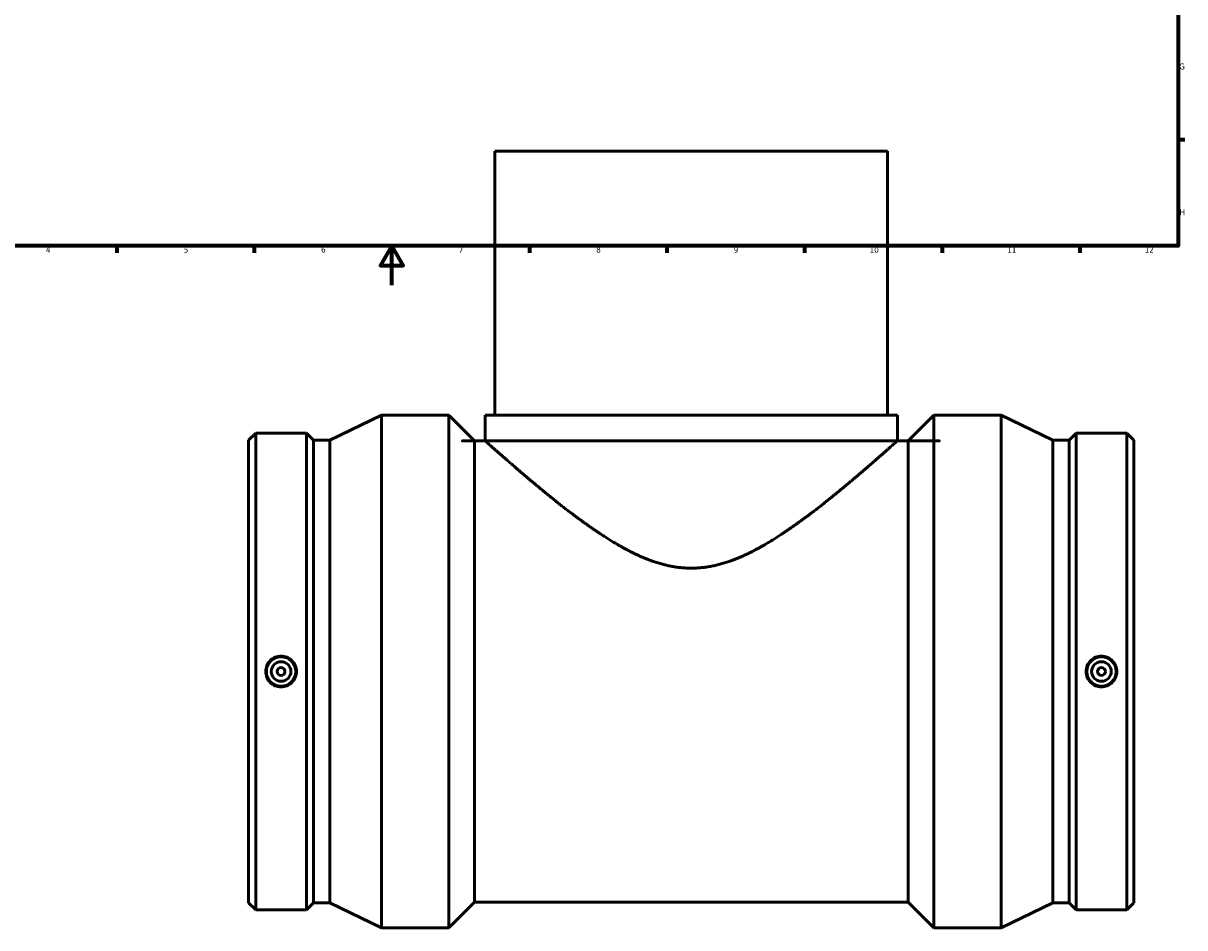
# Model space of a CAD drawing. Header units: millimetres. Extents: x -275 to 1626, y -327 to 1676.
# Tile 2 of 7: x 233 to 824, y -327 to 133. Entities that reach past the tile are written whole.
import ezdxf

# ---------------------------------------------------------------- set-up
doc = ezdxf.new("R2010")
doc.units = ezdxf.units.MM
doc.layers.add('Border (ANSI)', color=7, linetype='Continuous', lineweight=70)
doc.layers.add('Visible (ANSI)', color=7, linetype='Continuous', lineweight=50)
doc.styles.add('Note Text (ANSI)', font='tahoma.ttf')

# ---------------------------------------------------------------- blocks, each defined once
blk = doc.blocks.new('Borders Default Border')
at = {"layer": 'Border (ANSI)'}
for p, q in [((820.9999847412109, 74.25000190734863), (824.4480133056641, 74.25000190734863)), ((280.3333282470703, 20), (280.3333282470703, 16.55200004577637)), ((350.4166793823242, 20), (350.4166793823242, 16.55200004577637)), ((490.5833435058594, 20), (490.5833435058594, 16.55200004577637)), ((560.6666564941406, 20), (560.6666564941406, 16.55200004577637)), ((630.7500076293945, 20), (630.7500076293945, 16.55200004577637)), ((700.8333587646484, 20), (700.8333587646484, 16.55200004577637)), ((770.9166717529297, 20), (770.9166717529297, 16.55200004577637))]:
    blk.add_line(p, q, dxfattribs=at)
at = {"layer": 'Border (ANSI)', "flags": 128}
for points in [[(20, 20), (20, 574.0000152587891), (820.9999847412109, 574.0000152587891), (820.9999847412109, 20), (20, 20)], [(420.4999923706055, 0), (420.4999923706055, 20), (414.7264862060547, 10), (426.2734985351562, 10), (420.4999923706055, 20)]]:
    blk.add_lwpolyline(points, dxfattribs=at)
at = {"layer": 'Border (ANSI)', "color": 230, "true_color": 0xff0080, "char_height": 3.048000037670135, "attachment_point": 7, "style": 'Note Text (ANSI)'}
for s, insert in [('G', (821.6588481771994, 109.7917195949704)), ('H', (821.8134815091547, 35.600999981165)), ('4', (244.2285165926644, 16.55199996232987)), ('5', (314.4825383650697, 16.48777954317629)), ('6', (384.485404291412, 16.48777954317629)), ('7', (454.5979985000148, 16.55199996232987)), ('8', (524.6301253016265, 16.48283951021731)), ('9', (594.7012666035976, 16.49271957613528)), ('10', (663.9604136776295, 16.48777954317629)), ('11', (734.0437470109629, 16.55199996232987)), ('12', (804.1270803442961, 16.55199996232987))]:
    blk.add_mtext(s, dxfattribs=dict(at, insert=insert))

msp = doc.modelspace()

# ---------------------------------------------------------------- linework, layer by layer
at = {"layer": 'Visible (ANSI)'}
for p, q in [((673.0312187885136, 68.2787875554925), (473.0312187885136, 68.2787875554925)), ((473.0312187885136, 68.2787875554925), (473.0312187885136, -66.2212124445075)), ((673.0312187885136, 68.2787875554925), (673.0312187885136, -66.22121244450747)), ((388.8562187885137, -78.99716244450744), (415.1812187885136, -66.22121244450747)), ((415.1812187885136, -327.2212124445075), (415.1812187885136, -66.2212124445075)), ((415.1812187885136, -66.22121244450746), (449.4862187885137, -66.22121244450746)), ((449.4862187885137, -327.2212124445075), (449.4862187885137, -66.22121244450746)), ((462.5362187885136, -79.27121244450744), (449.4862187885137, -66.22121244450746)), ((468.0312187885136, -66.2212124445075), (678.0312187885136, -66.2212124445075)), ((468.0312187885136, -66.2212124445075), (468.0312187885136, -79.27121244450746)), ((678.0312187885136, -66.2212124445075), (678.0312187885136, -79.27121244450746)), ((683.5262187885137, -79.27121244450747), (696.5762187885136, -66.22121244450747)), ((696.5762187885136, -327.2212124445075), (696.5762187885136, -66.22121244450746)), ((696.5762187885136, -66.22121244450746), (730.8812187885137, -66.22121244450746)), ((730.8812187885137, -327.2212124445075), (730.8812187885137, -66.22121244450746)), ((757.2062187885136, -78.99716244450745), (730.8812187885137, -66.22121244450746)), ((347.5312187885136, -78.99716244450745), (351.1721687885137, -75.35621244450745)), ((351.1721687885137, -318.0862124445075), (351.1721687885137, -75.35621244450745)), ((351.1721687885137, -75.35621244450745), (376.9502687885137, -75.35621244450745)), ((376.9502687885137, -318.0862124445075), (376.9502687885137, -75.35621244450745)), ((380.5912187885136, -78.99716244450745), (376.9502687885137, -75.35621244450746)), ((765.4712187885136, -78.99716244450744), (769.1121687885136, -75.35621244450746)), ((769.1121687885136, -318.0862124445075), (769.1121687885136, -75.35621244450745)), ((769.1121687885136, -75.35621244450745), (794.8902687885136, -75.35621244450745)), ((794.8902687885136, -318.0862124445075), (794.8902687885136, -75.35621244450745)), ((798.5312187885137, -78.99716244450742), (794.8902687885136, -75.35621244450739)), ((347.5312187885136, -314.4452624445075), (347.5312187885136, -78.99716244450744)), ((380.5912187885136, -314.4452624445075), (380.5912187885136, -78.99716244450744)), ((380.5912187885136, -78.99716244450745), (388.8562187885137, -78.99716244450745)), ((388.8562187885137, -314.4452624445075), (388.8562187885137, -78.99716244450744)), ((462.5362187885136, -314.1712124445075), (462.5362187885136, -79.27121244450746)), ((462.5362187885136, -79.27121244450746), (468.0312187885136, -79.27121244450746)), ((678.0312187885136, -79.27121244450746), (683.5262187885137, -79.27121244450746)), ((683.5262187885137, -314.1712124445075), (683.5262187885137, -79.27121244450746)), ((757.2062187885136, -314.4452624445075), (757.2062187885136, -78.99716244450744)), ((757.2062187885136, -78.99716244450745), (765.4712187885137, -78.99716244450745)), ((765.4712187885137, -314.4452624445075), (765.4712187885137, -78.99716244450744)), ((798.5312187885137, -314.4452624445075), (798.5312187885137, -78.99716244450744)), ((347.5312187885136, -314.4452624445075), (351.1721687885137, -318.0862124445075)), ((351.1721687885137, -318.0862124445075), (376.9502687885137, -318.0862124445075)), ((380.5912187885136, -314.4452624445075), (376.9502687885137, -318.0862124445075)), ((380.5912187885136, -314.4452624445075), (388.8562187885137, -314.4452624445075)), ((388.8562187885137, -314.4452624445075), (415.1812187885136, -327.2212124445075)), ((462.5362187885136, -314.1712124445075), (449.4862187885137, -327.2212124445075)), ((462.5362187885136, -314.1712124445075), (683.5262187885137, -314.1712124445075)), ((683.5262187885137, -314.1712124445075), (696.5762187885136, -327.2212124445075)), ((757.2062187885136, -314.4452624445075), (730.8812187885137, -327.2212124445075)), ((757.2062187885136, -314.4452624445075), (765.4712187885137, -314.4452624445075)), ((765.4712187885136, -314.4452624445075), (769.1121687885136, -318.0862124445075)), ((769.1121687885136, -318.0862124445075), (794.8902687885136, -318.0862124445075)), ((798.5312187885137, -314.4452624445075), (794.8902687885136, -318.0862124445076)), ((415.1812187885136, -327.2212124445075), (449.4862187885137, -327.2212124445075)), ((696.5762187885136, -327.2212124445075), (730.8812187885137, -327.2212124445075))]:
    msp.add_line(p, q, dxfattribs=at)
for centre, radius in [((364.0612187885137, -196.7212124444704), 7.5), ((782.0012187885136, -196.7212124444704), 7.5), ((364.0612187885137, -196.7212124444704), 5), ((364.0612187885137, -196.7212124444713), 2), ((782.0012187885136, -196.7212124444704), 5), ((782.0012187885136, -196.7212124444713), 2)]:
    msp.add_circle(centre, radius, dxfattribs=at)
for points, knots in [([(678.0312187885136, -79.27121244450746), (678.0312187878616, -79.27121244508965), (677.3057369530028, -79.9211986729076), (674.4123105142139, -82.49689875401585), (672.2456580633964, -84.42137751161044), (666.714737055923, -89.27657754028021), (663.3454365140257, -92.21135759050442), (655.7921918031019, -98.66495056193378), (651.6084620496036, -102.1822626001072), (642.6294797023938, -109.5077030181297), (637.4616825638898, -113.6125027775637), (626.3421925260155, -121.9025460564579), (620.3948662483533, -126.0907872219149), (611.0375540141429, -131.8525462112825), (607.8479358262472, -133.6824410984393), (601.3268393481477, -137.0359960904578), (597.9955111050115, -138.5597879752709), (587.7608364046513, -142.4386522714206), (580.619772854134, -144.0951495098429), (565.4426647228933, -144.0951495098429), (558.3016011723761, -142.4386522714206), (548.0669264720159, -138.5597879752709), (544.7355982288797, -137.0359960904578), (538.2145017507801, -133.6824410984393), (535.0248835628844, -131.8525462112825), (525.6675713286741, -126.0907872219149), (519.7202450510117, -121.9025460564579), (508.6007550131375, -113.6125027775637), (503.4329578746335, -109.5077030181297), (494.4539755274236, -102.1822626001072), (490.2702457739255, -98.66495056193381), (482.7170010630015, -92.21135759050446), (479.3477005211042, -89.27657754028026), (473.8167795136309, -84.42137751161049), (471.6501270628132, -82.49689875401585), (468.7567006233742, -79.92119867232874), (468.0312187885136, -79.27121244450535), (468.0312187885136, -79.27121244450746)], [17.5916204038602, 17.5916204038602, 17.59162040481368, 17.59162040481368, 19.71295928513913, 19.71295928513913, 21.83429816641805, 21.83429816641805, 23.95563704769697, 23.95563704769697, 26.0769759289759, 26.0769759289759, 28.35354214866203, 28.35354214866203, 30.63010836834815, 30.63010836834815, 31.76839147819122, 31.76839147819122, 32.90667458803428, 32.90667458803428, 35.18324080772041, 35.18324080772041, 37.45980702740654, 37.45980702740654, 38.5980901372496, 38.5980901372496, 39.73637324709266, 39.73637324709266, 42.01293946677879, 42.01293946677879, 44.28950568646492, 44.28950568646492, 46.41084456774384, 46.41084456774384, 48.53218344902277, 48.53218344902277, 50.65352233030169, 50.65352233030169, 52.77486121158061, 52.77486121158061, 52.77486121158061, 52.77486121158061]), ([(364.0612187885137, -188.8810124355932), (365.0448724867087, -188.8810124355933), (366.0935754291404, -189.0785674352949), (368.0213937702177, -189.8807623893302), (368.9005397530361, -190.4853703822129), (370.287289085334, -191.8784486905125), (370.8876569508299, -192.7596559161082), (371.683632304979, -194.6895212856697), (371.8792400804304, -195.7381959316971), (371.8792400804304, -197.7042289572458), (371.6836323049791, -198.7529036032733), (370.8876569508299, -200.6827689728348), (370.287289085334, -201.5639761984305), (368.9005397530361, -202.9570545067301), (368.0213937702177, -203.5616624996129), (366.0935754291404, -204.3638574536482), (365.0448724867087, -204.5614124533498), (363.0775650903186, -204.5614124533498), (362.0288621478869, -204.3638574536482), (360.1010438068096, -203.5616624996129), (359.2218978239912, -202.9570545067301), (357.8351484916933, -201.5639761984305), (357.2347806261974, -200.6827689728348), (356.4388052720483, -198.7529036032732), (356.2431974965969, -197.7042289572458), (356.2431974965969, -195.7381959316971), (356.4388052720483, -194.6895212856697), (357.2347806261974, -192.7596559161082), (357.8351484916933, -191.8784486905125), (359.2218978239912, -190.4853703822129), (360.1010438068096, -189.8807623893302), (362.0288621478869, -189.0785674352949), (363.0775650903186, -188.8810124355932), (364.0612187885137, -188.8810124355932)], [0, 0, 0, 0, 0.2950961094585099, 0.2950961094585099, 0.5901922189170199, 0.5901922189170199, 0.8850971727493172, 0.8850971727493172, 1.180002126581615, 1.180002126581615, 1.474907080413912, 1.474907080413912, 1.769812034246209, 1.769812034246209, 2.064908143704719, 2.064908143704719, 2.360004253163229, 2.360004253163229, 2.655100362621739, 2.655100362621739, 2.950196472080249, 2.950196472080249, 3.245101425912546, 3.245101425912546, 3.540006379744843, 3.540006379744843, 3.83491133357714, 3.83491133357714, 4.129816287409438, 4.129816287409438, 4.424912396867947, 4.424912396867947, 4.720008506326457, 4.720008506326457, 4.720008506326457, 4.720008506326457]), ([(782.0012187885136, -204.5614124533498), (781.0175650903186, -204.5614124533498), (779.9688621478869, -204.3638574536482), (778.0410438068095, -203.5616624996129), (777.1618978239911, -202.9570545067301), (775.7751484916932, -201.5639761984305), (775.1747806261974, -200.6827689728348), (774.3788052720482, -198.7529036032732), (774.1831974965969, -197.7042289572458), (774.1831974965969, -195.7381959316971), (774.3788052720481, -194.6895212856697), (775.1747806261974, -192.7596559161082), (775.7751484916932, -191.8784486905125), (777.1618978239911, -190.4853703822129), (778.0410438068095, -189.8807623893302), (779.9688621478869, -189.0785674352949), (781.0175650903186, -188.8810124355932), (782.9848724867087, -188.8810124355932), (784.0335754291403, -189.0785674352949), (785.9613937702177, -189.8807623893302), (786.8405397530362, -190.4853703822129), (788.2272890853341, -191.8784486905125), (788.8276569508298, -192.7596559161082), (789.623632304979, -194.6895212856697), (789.8192400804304, -195.7381959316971), (789.8192400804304, -197.7042289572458), (789.623632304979, -198.7529036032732), (788.8276569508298, -200.6827689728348), (788.2272890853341, -201.5639761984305), (786.8405397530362, -202.9570545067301), (785.9613937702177, -203.5616624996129), (784.0335754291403, -204.3638574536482), (782.9848724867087, -204.5614124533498), (782.0012187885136, -204.5614124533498)], [0, 0, 0, 0, 0.2950961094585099, 0.2950961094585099, 0.5901922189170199, 0.5901922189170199, 0.8850971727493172, 0.8850971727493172, 1.180002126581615, 1.180002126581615, 1.474907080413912, 1.474907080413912, 1.769812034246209, 1.769812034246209, 2.064908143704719, 2.064908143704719, 2.360004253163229, 2.360004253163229, 2.655100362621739, 2.655100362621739, 2.950196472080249, 2.950196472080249, 3.245101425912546, 3.245101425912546, 3.540006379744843, 3.540006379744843, 3.83491133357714, 3.83491133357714, 4.129816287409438, 4.129816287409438, 4.424912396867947, 4.424912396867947, 4.720008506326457, 4.720008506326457, 4.720008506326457, 4.720008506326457])]:
    msp.add_open_spline(points, degree=3, knots=knots, dxfattribs=at)

# ---------------------------------------------------------------- block references
msp.add_blockref('Borders Default Border', (0, 0))

doc.saveas('drawing.dxf')
